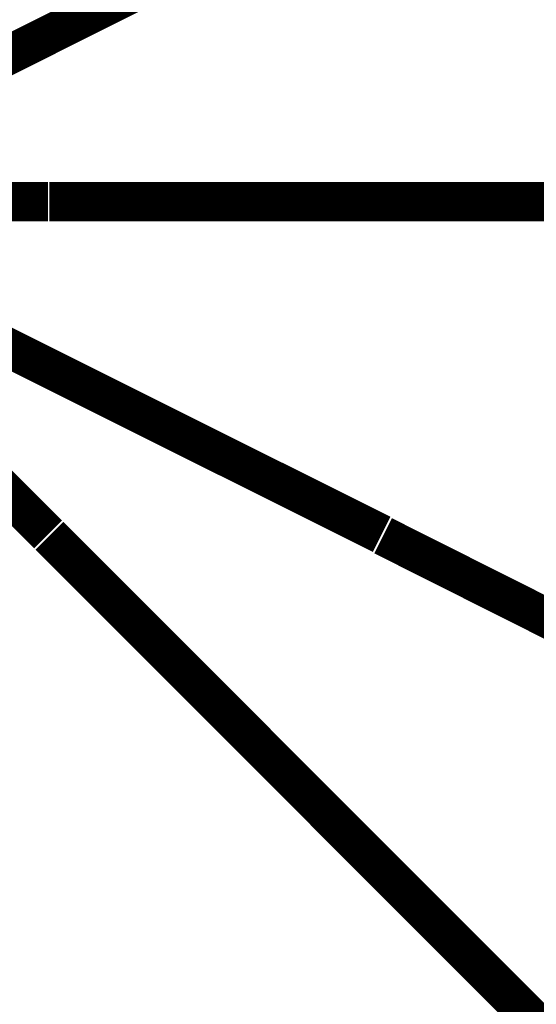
# Model space of a CAD drawing. Extents: x 0 to 22, y 0 to 17.
# Tile 35 of 56: x 10.792 to 10.947, y 11.559 to 11.854. Entities that reach past the tile are written whole.
import ezdxf

# ---------------------------------------------------------------- set-up
doc = ezdxf.new("R2010")
doc.units = 0
doc.layers.add('SHEET', color=255, linetype='CONTINUOUS')

msp = doc.modelspace()

# ---------------------------------------------------------------- linework, layer by layer
at = {"layer": 'SHEET', "const_width": 0.0118}
for points in [[(10.90026, 11.89983), (10.70036, 11.79967)], [(10.8001, 11.79967), (10.70036, 11.79967)], [(10.70036, 11.79967), (10.90026, 11.69992)], [(10.8001, 11.69992), (10.70036, 11.79967)], [(14.30025, 11.22955), (14.30025, 11.79967), (10.80052, 11.79967)], [(10.80052, 11.6995), (11.10016, 11.39983), (13.70013, 11.39983), (13.70013, 11.22955)], [(13.90045, 11.22955), (13.90045, 11.59933), (11.10016, 11.59933), (10.90068, 11.6995)]]:
    msp.add_lwpolyline(points, dxfattribs=at)

doc.saveas('drawing.dxf')
